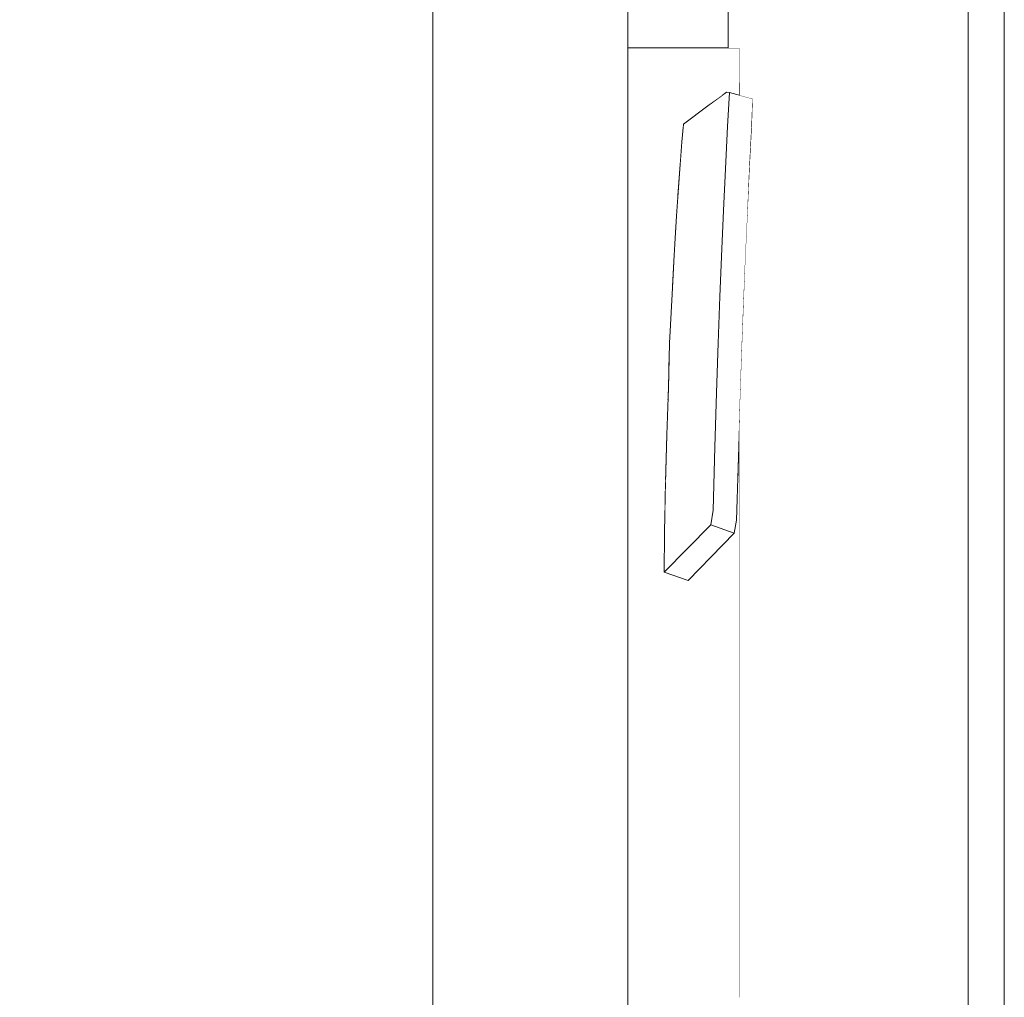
# Model space of a CAD drawing. Header units: millimetres. Extents: x 58537 to 97688, y -8921 to 14216.
# Tile 157 of 189: x 68957 to 69285, y 6156 to 6482. Entities that reach past the tile are written whole.
import ezdxf

# ---------------------------------------------------------------- set-up
doc = ezdxf.new("R2010")
doc.units = ezdxf.units.MM
doc.header["$MEASUREMENT"] = 0
doc.linetypes.add('Wipeout_Contour', pattern=[1000, 0, -1000])
for name, color, linetype in [('Nowe_A-Armatura', 7, 'Continuous'), ('Nowe_A-Wymiary-Zewnętrzne', 7, 'Continuous'), ('Nowe_Drzwi Archicad', 7, 'Continuous')]:
    doc.layers.add(name, color=color, linetype=linetype)
for name, color, linetype, lineweight in [('Nowe_A-Armatura_Nr_pióra__2', 8, 'Continuous', 13), ('Nowe_A-Wymiary-Zewnętrzne_Nr_pióra__46', 5, 'Continuous', 15), ('Nowe_Drzwi Archicad_Nr_pióra__3', 7, 'Continuous', 13)]:
    doc.layers.add(name, color=color, linetype=linetype, lineweight=lineweight)
doc.layers.add('Nowe_A-Wymiary-Zewnętrzne_Nr_pióra__45', color=7, linetype='Continuous', lineweight=15, true_color=0x40a5ff)
doc.layers.add('Nowe_A-Wymiary-Zewnętrzne_Nr_pióra__85', color=7, linetype='Continuous', lineweight=13, true_color=0x80c2ff)
doc.styles.add('STYL_AUTOMATYCZNY_2', font='arial.ttf')
doc.dimstyles.new('STYL_AUTOMATYCZNY__1', dxfattribs={"dimtxt": 125, "dimasz": 47.5, "dimexe": 0.18, "dimexo": 20, "dimgap": 0, "dimtad": 1, "dimdec": 1, "dimlfac": 0.1, "dimzin": 0, "dimdsep": 46, "dimtxsty": 'STYL_AUTOMATYCZNY_2', "dimblk": 'ARROWHEAD_11', "dimblk1": 'ARROWHEAD_11', "dimblk2": 'ARROWHEAD_11', "dimcen": 0.09, "dimclrd": 256, "dimclre": 256, "dimclrt": 5, "dimadec": 1, "dimazin": 0, "dimtfac": 1, "dimtdec": 4, "dimtmove": 0, "dimatfit": 3, "dimfxl": 0, "dimtolj": 1, "dimtzin": 0, "dimarcsym": 0})

# ---------------------------------------------------------------- blocks, each defined once
blk = doc.blocks.new('ElemPrzekroju_254')
at = {"color": 254, "linetype": 'Wipeout_Contour', "lineweight": 0, "ltscale": 208458.640925}
blk.add_wipeout([(69159.59, 6472.51), (69196.77, 6468.74), (69196.77, 6472.51)], dxfattribs=at).dxf.layer = 'Nowe_A-Armatura'
at = {"color": 254, "linetype": 'Wipeout_Contour', "lineweight": 0, "ltscale": 347393.641479}
blk.add_wipeout([(69190.96, 6456.65), (69159.59, 6456.65), (69178.06, 6446.22), (69178.14, 6447.14), (69186.29, 6453.18)], dxfattribs=at).dxf.layer = 'Nowe_A-Armatura'
at = {"color": 254, "linetype": 'Wipeout_Contour', "lineweight": 0, "ltscale": 208476.722615}
blk.add_wipeout([(69190.92, 6405.56), (69198.74, 6401.57), (69199.41, 6415.36)], dxfattribs=at).dxf.layer = 'Nowe_A-Armatura'
at = {"color": 254, "linetype": 'Wipeout_Contour', "lineweight": 0, "ltscale": 277865.759591}
blk.add_wipeout([(69159.59, 6406.26), (69174.39, 6391.8), (69174.98, 6403.47), (69175.15, 6406.26)], dxfattribs=at).dxf.layer = 'Nowe_A-Armatura'
at = {"color": 254, "linetype": 'Wipeout_Contour', "lineweight": 0, "ltscale": 277828.72964}
blk.add_wipeout([(69159.59, 6328.64), (69171.9, 6314.14), (69172.06, 6323.48), (69172.2, 6328.64)], dxfattribs=at).dxf.layer = 'Nowe_A-Armatura'
at = {"color": 254, "linetype": 'Wipeout_Contour', "lineweight": 0, "ltscale": 416886.513845}
blk.add_wipeout([(69184.14, 6299.71), (69196.77, 6284.83), (69196.77, 6328.64), (69196.24, 6328.64), (69195.82, 6315.19), (69195.02, 6310.87)], dxfattribs=at).dxf.layer = 'Nowe_A-Armatura'
at = {"color": 254, "linetype": 'Wipeout_Contour', "lineweight": 0, "ltscale": 1518707.271022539}
blk.add_wipeout([(68636.29, 6192.45), (68617.59, 6191.97), (68617.59, 5780), (69094.59, 5780), (68802.68, 6275.7), (68795.06, 6247.67), (68780.11, 6205.14), (68779.04, 6201.92), (68777.05, 6199.2), (68774.32, 6197.2), (68771.11, 6196.14), (68770.93, 6196.13), (68770.42, 6196.12), (68769.57, 6196.09), (68767.36, 6196.04), (68763.08, 6195.93), (68756.94, 6195.78), (68749.29, 6195.58), (68740.54, 6195.35), (68731.15, 6194.88), (68699.65, 6194.08), (68668.01, 6193.26)], dxfattribs=at).dxf.layer = 'Nowe_A-Armatura'
at = {"color": 254, "linetype": 'Wipeout_Contour', "lineweight": 0, "ltscale": 208391.576758}
blk.add_wipeout([(69159.59, 6240.5), (69196.77, 6198.82), (69196.77, 6240.5)], dxfattribs=at).dxf.layer = 'Nowe_A-Armatura'
at = {"color": 254, "linetype": 'Wipeout_Contour', "lineweight": 0, "ltscale": 1453548.133072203}
blk.add_wipeout([(68694.25, 6470), (68700.17, 6469), (68842.29, 6469), (68834.76, 6424.38), (68827.39, 6379.67), (68818.01, 6335.32), (68806.93, 6291.37), (68802.68, 6275.7), (69094.59, 5780), (69094.59, 6590), (69007.54, 6590), (69007.33, 6589.27), (69001.28, 6571.63), (68994.49, 6554.25), (68987.27, 6537.06), (68979.72, 6520), (68954.72, 6520), (68952.32, 6507), (68948.76, 6494.26), (68944.09, 6481.9), (68938.32, 6470)], dxfattribs=at).dxf.layer = 'Nowe_A-Armatura'
at = {"color": 254, "linetype": 'Wipeout_Contour', "lineweight": 0, "ltscale": 208422.17655}
blk.add_wipeout([(69196.77, 6468.74), (69159.59, 6472.51), (69159.59, 6468.74)], dxfattribs=at).dxf.layer = 'Nowe_A-Armatura'
at = {"color": 254, "linetype": 'Wipeout_Contour', "lineweight": 0, "ltscale": 347348.660258}
blk.add_wipeout([(69159.59, 6435.67), (69177.14, 6435.67), (69177.61, 6441.21), (69178.06, 6446.22), (69159.59, 6456.65)], dxfattribs=at).dxf.layer = 'Nowe_A-Armatura'
at = {"color": 254, "linetype": 'Wipeout_Contour', "lineweight": 0, "ltscale": 208471.934279}
blk.add_wipeout([(69191.48, 6418.29), (69190.92, 6405.56), (69199.41, 6415.36)], dxfattribs=at).dxf.layer = 'Nowe_A-Armatura'
at = {"color": 254, "linetype": 'Wipeout_Contour', "lineweight": 0, "ltscale": 416777.620912}
blk.add_wipeout([(69159.59, 6406.26), (69159.59, 6369.95), (69173.39, 6369.95), (69173.49, 6374.09), (69174.33, 6390.48), (69174.39, 6391.8)], dxfattribs=at).dxf.layer = 'Nowe_A-Armatura'
at = {"color": 254, "linetype": 'Wipeout_Contour', "lineweight": 0, "ltscale": 208470.501274}
blk.add_wipeout([(69198.74, 6401.57), (69190.23, 6389.7), (69198.1, 6385.28)], dxfattribs=at).dxf.layer = 'Nowe_A-Armatura'
at = {"color": 254, "linetype": 'Wipeout_Contour', "lineweight": 0, "ltscale": 555687.671262}
blk.add_wipeout([(69159.59, 6284.83), (69196.77, 6284.83), (69184.14, 6299.71), (69179.63, 6295.08), (69171.72, 6297.78), (69171.84, 6310.68), (69171.9, 6314.14), (69159.59, 6328.64)], dxfattribs=at).dxf.layer = 'Nowe_A-Armatura'
at = {"color": 254, "linetype": 'Wipeout_Contour', "lineweight": 0, "ltscale": 208351.723603}
blk.add_wipeout([(69196.77, 6198.82), (69159.59, 6240.5), (69159.59, 6198.82)], dxfattribs=at).dxf.layer = 'Nowe_A-Armatura'
at = {"color": 254, "linetype": 'Wipeout_Contour', "lineweight": 0, "ltscale": 277951.969621}
blk.add_wipeout([(69196.77, 6468.74), (69159.59, 6468.74), (69195, 6457.22), (69196.77, 6456.74)], dxfattribs=at).dxf.layer = 'Nowe_A-Armatura'
at = {"color": 254, "linetype": 'Wipeout_Contour', "lineweight": 0, "ltscale": 277882.317256}
blk.add_wipeout([(69159.59, 6435.67), (69176.18, 6422.54), (69176.85, 6432.16), (69177.14, 6435.67)], dxfattribs=at).dxf.layer = 'Nowe_A-Armatura'
at = {"color": 254, "linetype": 'Wipeout_Contour', "lineweight": 0, "ltscale": 208459.852151}
blk.add_wipeout([(69189.68, 6374.18), (69198.1, 6385.28), (69190.23, 6389.7)], dxfattribs=at).dxf.layer = 'Nowe_A-Armatura'
at = {"color": 254, "linetype": 'Wipeout_Contour', "lineweight": 0, "ltscale": 277846.535299}
blk.add_wipeout([(69159.59, 6369.95), (69172.97, 6355.08), (69173.1, 6359.11), (69173.39, 6369.95)], dxfattribs=at).dxf.layer = 'Nowe_A-Armatura'
at = {"color": 254, "linetype": 'Wipeout_Contour', "lineweight": 0, "ltscale": 277943.376948}
blk.add_wipeout([(69196.47, 6336.1), (69196.26, 6329.21), (69196.77, 6328.64), (69196.77, 6346.63)], dxfattribs=at).dxf.layer = 'Nowe_A-Armatura'
at = {"color": 254, "linetype": 'Wipeout_Contour', "lineweight": 0, "ltscale": 208403.300966}
blk.add_wipeout([(69159.59, 6284.83), (69196.77, 6240.5), (69196.77, 6284.83)], dxfattribs=at).dxf.layer = 'Nowe_A-Armatura'
at = {"color": 254, "linetype": 'Wipeout_Contour', "lineweight": 0, "ltscale": 208380.320152}
blk.add_wipeout([(69159.59, 6198.82), (69196.77, 6156.18), (69196.77, 6198.82)], dxfattribs=at).dxf.layer = 'Nowe_A-Armatura'
at = {"color": 254, "linetype": 'Wipeout_Contour', "lineweight": 0, "ltscale": 416895.258105}
blk.add_wipeout([(69159.59, 6456.65), (69190.96, 6456.65), (69192.42, 6457.73), (69193.41, 6457.65), (69195, 6457.22), (69159.59, 6468.74)], dxfattribs=at).dxf.layer = 'Nowe_A-Armatura'
at = {"color": 254, "linetype": 'Wipeout_Contour', "lineweight": 0, "ltscale": 208493.635013}
blk.add_wipeout([(69196.77, 6456.74), (69196.78, 6456.74), (69196.77, 6468.74)], dxfattribs=at).dxf.layer = 'Nowe_A-Armatura'
at = {"color": 254, "linetype": 'Wipeout_Contour', "lineweight": 0, "ltscale": 347331.145097}
blk.add_wipeout([(69159.59, 6435.67), (69159.59, 6406.26), (69175.15, 6406.26), (69175.77, 6416.58), (69176.18, 6422.54)], dxfattribs=at).dxf.layer = 'Nowe_A-Armatura'
at = {"color": 254, "linetype": 'Wipeout_Contour', "lineweight": 0, "ltscale": 347288.673433}
blk.add_wipeout([(69159.59, 6369.95), (69159.59, 6328.64), (69172.2, 6328.64), (69172.6, 6343.6), (69172.97, 6355.08)], dxfattribs=at).dxf.layer = 'Nowe_A-Armatura'
at = {"color": 254, "linetype": 'Wipeout_Contour', "lineweight": 0, "ltscale": 208456.149359}
blk.add_wipeout([(69196.24, 6328.64), (69196.77, 6328.64), (69196.26, 6329.21)], dxfattribs=at).dxf.layer = 'Nowe_A-Armatura'
at = {"color": 254, "linetype": 'Wipeout_Contour', "lineweight": 0, "ltscale": 208363.184682}
blk.add_wipeout([(69196.77, 6240.5), (69159.59, 6284.83), (69159.59, 6240.5)], dxfattribs=at).dxf.layer = 'Nowe_A-Armatura'
at = {"color": 254, "linetype": 'Wipeout_Contour', "lineweight": 0, "ltscale": 208340.404201}
blk.add_wipeout([(69196.77, 6156.18), (69159.59, 6198.82), (69159.59, 6156.18)], dxfattribs=at).dxf.layer = 'Nowe_A-Armatura'
at = {"layer": 'Nowe_A-Armatura_Nr_pióra__2', "color": 8, "linetype": 'Continuous', "lineweight": 13}
for p, q in [((69196.77, 6240.5), (69196.77, 6198.82)), ((69196.77, 6198.82), (69196.77, 6156.18))]:
    blk.add_line(p, q, dxfattribs=at)
at = {"color": 254, "linetype": 'Wipeout_Contour', "lineweight": 0, "ltscale": 277588.955688}
blk.add_wipeout([(69094.59, 5985.5), (69159.59, 5985.5), (69159.59, 6497), (69094.59, 5986.87)], dxfattribs=at).dxf.layer = 'Nowe_A-Armatura'
at = {"color": 254, "linetype": 'Wipeout_Contour', "lineweight": 0, "ltscale": 208493.385709}
blk.add_wipeout([(69196.81, 6456.73), (69196.77, 6467.36), (69196.78, 6456.74)], dxfattribs=at).dxf.layer = 'Nowe_A-Armatura'
at = {"color": 254, "linetype": 'Wipeout_Contour', "lineweight": 0, "ltscale": 208443.737264}
blk.add_wipeout([(69196.79, 6294.77), (69196.77, 6284.83), (69196.77, 6257.41)], dxfattribs=at).dxf.layer = 'Nowe_A-Armatura'
at = {"layer": 'Nowe_A-Armatura_Nr_pióra__2', "color": 8, "linetype": 'Continuous', "lineweight": 13}
blk.add_line((69196.77, 6257.41), (69196.77, 6240.5), dxfattribs=at)
at = {"color": 254, "linetype": 'Wipeout_Contour', "lineweight": 0, "ltscale": 208217.484536}
blk.add_wipeout([(69094.59, 6497), (69094.59, 5986.87), (69159.59, 6497)], dxfattribs=at).dxf.layer = 'Nowe_A-Armatura'
at = {"color": 254, "linetype": 'Wipeout_Contour', "lineweight": 0, "ltscale": 208494.653789}
blk.add_wipeout([(69196.77, 6472.51), (69196.77, 6468.74), (69196.78, 6451.03)], dxfattribs=at).dxf.layer = 'Nowe_A-Armatura'
at = {"color": 254, "linetype": 'Wipeout_Contour', "lineweight": 0, "ltscale": 208450.143128}
blk.add_wipeout([(69196.79, 6294.77), (69196.77, 6328.64), (69196.77, 6284.83)], dxfattribs=at).dxf.layer = 'Nowe_A-Armatura'
at = {"layer": 'Nowe_A-Armatura_Nr_pióra__2', "color": 8, "linetype": 'Continuous', "lineweight": 13}
for p, q in [((69094.59, 5780), (69094.59, 6590)), ((69159.59, 5985.5), (69159.59, 6497)), ((69196.77, 6472.51), (69159.59, 6472.51)), ((69196.77, 6472.51), (69196.77, 6468.74)), ((69196.77, 6468.74), (69196.77, 6467.26)), ((69196.79, 6294.77), (69196.77, 6257.41)), ((69196.77, 6284.83), (69196.77, 6257.41))]:
    blk.add_line(p, q, dxfattribs=at)
at = {"color": 254, "linetype": 'Wipeout_Contour', "lineweight": 0, "ltscale": 208487.523775}
blk.add_wipeout([(69200.95, 6446.91), (69193.41, 6457.65), (69192.81, 6446.27)], dxfattribs=at).dxf.layer = 'Nowe_A-Armatura'
at = {"color": 254, "linetype": 'Wipeout_Contour', "lineweight": 0, "ltscale": 208440.710939}
blk.add_wipeout([(69187.97, 6318.49), (69196.47, 6336.1), (69188.59, 6339.42)], dxfattribs=at).dxf.layer = 'Nowe_A-Armatura'
at = {"color": 254, "linetype": 'Wipeout_Contour', "lineweight": 0, "ltscale": 208481.631976}
blk.add_wipeout([(69200.15, 6431.5), (69192.81, 6446.27), (69192.11, 6432.22)], dxfattribs=at).dxf.layer = 'Nowe_A-Armatura'
at = {"color": 254, "linetype": 'Wipeout_Contour', "lineweight": 0, "ltscale": 208447.51505}
blk.add_wipeout([(69188.59, 6339.42), (69196.97, 6353.91), (69189.09, 6357.61)], dxfattribs=at).dxf.layer = 'Nowe_A-Armatura'
at = {"color": 254, "linetype": 'Wipeout_Contour', "lineweight": 0, "ltscale": 208434.354205}
blk.add_wipeout([(69187.19, 6313.61), (69195.82, 6315.19), (69187.97, 6318.49)], dxfattribs=at).dxf.layer = 'Nowe_A-Armatura'
at = {"color": 254, "linetype": 'Wipeout_Contour', "lineweight": 0, "ltscale": 208466.791554}
blk.add_wipeout([(69188.78, 6448.1), (69186.58, 6439.11), (69192.81, 6446.27)], dxfattribs=at).dxf.layer = 'Nowe_A-Armatura'
at = {"color": 254, "linetype": 'Wipeout_Contour', "lineweight": 0, "ltscale": 208475.508983}
blk.add_wipeout([(69199.41, 6415.36), (69192.11, 6432.22), (69191.48, 6418.29)], dxfattribs=at).dxf.layer = 'Nowe_A-Armatura'
at = {"color": 254, "linetype": 'Wipeout_Contour', "lineweight": 0, "ltscale": 208453.830856}
blk.add_wipeout([(69189.09, 6357.61), (69197.53, 6370.35), (69189.68, 6374.18)], dxfattribs=at).dxf.layer = 'Nowe_A-Armatura'
at = {"color": 254, "linetype": 'Wipeout_Contour', "lineweight": 0, "ltscale": 208439.897552}
blk.add_wipeout([(69195.82, 6315.19), (69187.19, 6313.61), (69195.02, 6310.87)], dxfattribs=at).dxf.layer = 'Nowe_A-Armatura'
at = {"color": 254, "linetype": 'Wipeout_Contour', "lineweight": 0, "ltscale": 208474.73306}
blk.add_wipeout([(69192.81, 6446.27), (69193.41, 6457.65), (69188.78, 6448.1)], dxfattribs=at).dxf.layer = 'Nowe_A-Armatura'
at = {"color": 254, "linetype": 'Wipeout_Contour', "lineweight": 0, "ltscale": 208440.290159}
blk.add_wipeout([(69186.58, 6439.11), (69175.77, 6416.58), (69184.98, 6421.67)], dxfattribs=at).dxf.layer = 'Nowe_A-Armatura'
at = {"color": 254, "linetype": 'Wipeout_Contour', "lineweight": 0, "ltscale": 208397.902469}
blk.add_wipeout([(69179.63, 6295.08), (69187.19, 6313.61), (69171.72, 6297.78)], dxfattribs=at).dxf.layer = 'Nowe_A-Armatura'
at = {"color": 254, "linetype": 'Wipeout_Contour', "lineweight": 0, "ltscale": 208433.960819}
blk.add_wipeout([(69175.77, 6416.58), (69186.58, 6439.11), (69176.85, 6432.16)], dxfattribs=at).dxf.layer = 'Nowe_A-Armatura'
at = {"color": 254, "linetype": 'Wipeout_Contour', "lineweight": 0, "ltscale": 208461.863319}
blk.add_wipeout([(69189.54, 6424.54), (69192.81, 6446.27), (69184.98, 6421.67)], dxfattribs=at).dxf.layer = 'Nowe_A-Armatura'
at = {"color": 254, "linetype": 'Wipeout_Contour', "lineweight": 0, "ltscale": 208435.961548}
blk.add_wipeout([(69176.85, 6432.16), (69183.87, 6445.63), (69177.61, 6441.21)], dxfattribs=at).dxf.layer = 'Nowe_A-Armatura'
at = {"color": 254, "linetype": 'Wipeout_Contour', "lineweight": 0, "ltscale": 208451.206961}
blk.add_wipeout([(69184.98, 6421.67), (69185.56, 6403.46), (69189.54, 6424.54)], dxfattribs=at).dxf.layer = 'Nowe_A-Armatura'
at = {"color": 254, "linetype": 'Wipeout_Contour', "lineweight": 0, "ltscale": 208441.77585}
blk.add_wipeout([(69178.14, 6447.14), (69177.61, 6441.21), (69186.29, 6453.18)], dxfattribs=at).dxf.layer = 'Nowe_A-Armatura'
at = {"color": 254, "linetype": 'Wipeout_Contour', "lineweight": 0, "ltscale": 208454.95436}
blk.add_wipeout([(69189.54, 6424.54), (69185.56, 6403.46), (69190.92, 6405.56)], dxfattribs=at).dxf.layer = 'Nowe_A-Armatura'
at = {"color": 254, "linetype": 'Wipeout_Contour', "lineweight": 0, "ltscale": 208444.079717}
blk.add_wipeout([(69176.85, 6432.16), (69186.58, 6439.11), (69183.87, 6445.63)], dxfattribs=at).dxf.layer = 'Nowe_A-Armatura'
at = {"color": 254, "linetype": 'Wipeout_Contour', "lineweight": 0, "ltscale": 208431.480379}
blk.add_wipeout([(69178.63, 6377.56), (69184.98, 6381.79), (69185.56, 6403.46)], dxfattribs=at).dxf.layer = 'Nowe_A-Armatura'
at = {"color": 254, "linetype": 'Wipeout_Contour', "lineweight": 0, "ltscale": 208461.16061}
blk.add_wipeout([(69186.29, 6453.18), (69186.58, 6439.11), (69188.78, 6448.1)], dxfattribs=at).dxf.layer = 'Nowe_A-Armatura'
at = {"color": 254, "linetype": 'Wipeout_Contour', "lineweight": 0, "ltscale": 208426.325557}
blk.add_wipeout([(69185.56, 6403.46), (69177.47, 6398), (69178.63, 6377.56)], dxfattribs=at).dxf.layer = 'Nowe_A-Armatura'
at = {"color": 254, "linetype": 'Wipeout_Contour', "lineweight": 0, "ltscale": 208455.249434}
blk.add_wipeout([(69183.87, 6445.63), (69186.58, 6439.11), (69186.29, 6453.18)], dxfattribs=at).dxf.layer = 'Nowe_A-Armatura'
at = {"color": 254, "linetype": 'Wipeout_Contour', "lineweight": 0, "ltscale": 208469.758158}
blk.add_wipeout([(69189.54, 6424.54), (69192.11, 6432.22), (69192.81, 6446.27)], dxfattribs=at).dxf.layer = 'Nowe_A-Armatura'
at = {"color": 254, "linetype": 'Wipeout_Contour', "lineweight": 0, "ltscale": 208452.371536}
blk.add_wipeout([(69185.56, 6403.46), (69190.23, 6389.7), (69190.92, 6405.56)], dxfattribs=at).dxf.layer = 'Nowe_A-Armatura'
at = {"color": 254, "linetype": 'Wipeout_Contour', "lineweight": 0, "ltscale": 208412.620337}
blk.add_wipeout([(69177.47, 6398), (69174.98, 6403.47), (69174.33, 6390.48)], dxfattribs=at).dxf.layer = 'Nowe_A-Armatura'
at = {"color": 254, "linetype": 'Wipeout_Contour', "lineweight": 0, "ltscale": 208418.734195}
blk.add_wipeout([(69186.03, 6359.88), (69178.63, 6377.56), (69177.48, 6354.12)], dxfattribs=at).dxf.layer = 'Nowe_A-Armatura'
at = {"color": 254, "linetype": 'Wipeout_Contour', "lineweight": 0, "ltscale": 208468.40015}
blk.add_wipeout([(69192.42, 6457.73), (69186.29, 6453.18), (69188.78, 6448.1)], dxfattribs=at).dxf.layer = 'Nowe_A-Armatura'
at = {"color": 254, "linetype": 'Wipeout_Contour', "lineweight": 0, "ltscale": 208462.308755}
blk.add_wipeout([(69191.48, 6418.29), (69189.54, 6424.54), (69190.92, 6405.56)], dxfattribs=at).dxf.layer = 'Nowe_A-Armatura'
at = {"color": 254, "linetype": 'Wipeout_Contour', "lineweight": 0, "ltscale": 208444.973876}
blk.add_wipeout([(69185.56, 6403.46), (69184.98, 6381.79), (69190.23, 6389.7)], dxfattribs=at).dxf.layer = 'Nowe_A-Armatura'
at = {"color": 254, "linetype": 'Wipeout_Contour', "lineweight": 0, "ltscale": 208475.568484}
blk.add_wipeout([(69188.78, 6448.1), (69193.41, 6457.65), (69192.42, 6457.73)], dxfattribs=at).dxf.layer = 'Nowe_A-Armatura'
at = {"color": 254, "linetype": 'Wipeout_Contour', "lineweight": 0, "ltscale": 208465.885069}
blk.add_wipeout([(69191.48, 6418.29), (69192.11, 6432.22), (69189.54, 6424.54)], dxfattribs=at).dxf.layer = 'Nowe_A-Armatura'
at = {"color": 254, "linetype": 'Wipeout_Contour', "lineweight": 0, "ltscale": 208426.261132}
blk.add_wipeout([(69175.77, 6416.58), (69174.98, 6403.47), (69184.98, 6421.67)], dxfattribs=at).dxf.layer = 'Nowe_A-Armatura'
at = {"color": 254, "linetype": 'Wipeout_Contour', "lineweight": 0, "ltscale": 208428.063845}
blk.add_wipeout([(69178.63, 6377.56), (69186.03, 6359.88), (69184.98, 6381.79)], dxfattribs=at).dxf.layer = 'Nowe_A-Armatura'
at = {"color": 254, "linetype": 'Wipeout_Contour', "lineweight": 0, "ltscale": 208495.943152}
blk.add_wipeout([(69200.95, 6446.91), (69201.22, 6455.53), (69193.41, 6457.65)], dxfattribs=at).dxf.layer = 'Nowe_A-Armatura'
at = {"color": 254, "linetype": 'Wipeout_Contour', "lineweight": 0, "ltscale": 208408.443788}
blk.add_wipeout([(69173.49, 6374.09), (69177.47, 6398), (69174.33, 6390.48)], dxfattribs=at).dxf.layer = 'Nowe_A-Armatura'
at = {"color": 254, "linetype": 'Wipeout_Contour', "lineweight": 0, "ltscale": 208427.877997}
blk.add_wipeout([(69186.03, 6359.88), (69182.59, 6332.86), (69188.59, 6339.42)], dxfattribs=at).dxf.layer = 'Nowe_A-Armatura'
at = {"layer": 'Nowe_A-Armatura_Nr_pióra__2', "color": 8, "linetype": 'Continuous', "lineweight": 13}
for p, q in [((69196.77, 6468.74), (69196.77, 6456.74)), ((69196.77, 6468.09), (69196.81, 6456.73)), ((69196.77, 6467.26), (69196.78, 6456.74)), ((69193.41, 6457.65), (69192.42, 6457.73)), ((69201.22, 6455.53), (69193.41, 6457.65))]:
    blk.add_line(p, q, dxfattribs=at)
at = {"color": 254, "linetype": 'Wipeout_Contour', "lineweight": 0, "ltscale": 208491.07365}
blk.add_wipeout([(69200.15, 6431.5), (69200.95, 6446.91), (69192.81, 6446.27)], dxfattribs=at).dxf.layer = 'Nowe_A-Armatura'
at = {"color": 254, "linetype": 'Wipeout_Contour', "lineweight": 0, "ltscale": 208418.182051}
blk.add_wipeout([(69182.59, 6332.86), (69186.03, 6359.88), (69177.48, 6354.12)], dxfattribs=at).dxf.layer = 'Nowe_A-Armatura'
at = {"layer": 'Nowe_A-Armatura_Nr_pióra__2', "color": 8, "linetype": 'Continuous', "lineweight": 13}
blk.add_line((69200.95, 6446.91), (69201.22, 6455.53), dxfattribs=at)
at = {"color": 254, "linetype": 'Wipeout_Contour', "lineweight": 0, "ltscale": 208484.609311}
blk.add_wipeout([(69199.41, 6415.36), (69200.15, 6431.5), (69192.11, 6432.22)], dxfattribs=at).dxf.layer = 'Nowe_A-Armatura'
at = {"color": 254, "linetype": 'Wipeout_Contour', "lineweight": 0, "ltscale": 208444.677869}
blk.add_wipeout([(69189.68, 6374.18), (69190.23, 6389.7), (69186.03, 6359.88)], dxfattribs=at).dxf.layer = 'Nowe_A-Armatura'
at = {"color": 254, "linetype": 'Wipeout_Contour', "lineweight": 0, "ltscale": 208396.756617}
blk.add_wipeout([(69172.6, 6343.6), (69177.48, 6354.12), (69173.1, 6359.11)], dxfattribs=at).dxf.layer = 'Nowe_A-Armatura'
at = {"color": 254, "linetype": 'Wipeout_Contour', "lineweight": 0, "ltscale": 208401.690017}
blk.add_wipeout([(69182.59, 6332.86), (69171.84, 6310.68), (69182.94, 6322.12)], dxfattribs=at).dxf.layer = 'Nowe_A-Armatura'
at = {"layer": 'Nowe_A-Armatura_Nr_pióra__2', "color": 8, "linetype": 'Continuous', "lineweight": 13}
for p, q in [((69200.15, 6431.5), (69200.95, 6446.91)), ((69199.41, 6415.36), (69200.15, 6431.5))]:
    blk.add_line(p, q, dxfattribs=at)
at = {"color": 254, "linetype": 'Wipeout_Contour', "lineweight": 0, "ltscale": 208460.695092}
blk.add_wipeout([(69184.98, 6421.67), (69192.81, 6446.27), (69186.58, 6439.11)], dxfattribs=at).dxf.layer = 'Nowe_A-Armatura'
at = {"color": 254, "linetype": 'Wipeout_Contour', "lineweight": 0, "ltscale": 208436.399714}
blk.add_wipeout([(69189.09, 6357.61), (69186.03, 6359.88), (69188.59, 6339.42)], dxfattribs=at).dxf.layer = 'Nowe_A-Armatura'
at = {"color": 254, "linetype": 'Wipeout_Contour', "lineweight": 0, "ltscale": 208391.927282}
blk.add_wipeout([(69171.84, 6310.68), (69182.59, 6332.86), (69172.06, 6323.48)], dxfattribs=at).dxf.layer = 'Nowe_A-Armatura'
at = {"layer": 'Nowe_A-Armatura_Nr_pióra__2', "color": 8, "linetype": 'Continuous', "lineweight": 13}
for p, q in [((69192.81, 6446.27), (69193.41, 6457.65)), ((69192.11, 6432.22), (69192.81, 6446.27)), ((69191.48, 6418.29), (69192.11, 6432.22))]:
    blk.add_line(p, q, dxfattribs=at)
at = {"color": 254, "linetype": 'Wipeout_Contour', "lineweight": 0, "ltscale": 208446.666888}
blk.add_wipeout([(69186.29, 6453.18), (69177.61, 6441.21), (69183.87, 6445.63)], dxfattribs=at).dxf.layer = 'Nowe_A-Armatura'
at = {"color": 254, "linetype": 'Wipeout_Contour', "lineweight": 0, "ltscale": 208426.028046}
blk.add_wipeout([(69177.47, 6398), (69184.98, 6421.67), (69174.98, 6403.47)], dxfattribs=at).dxf.layer = 'Nowe_A-Armatura'
at = {"color": 254, "linetype": 'Wipeout_Contour', "lineweight": 0, "ltscale": 208440.590035}
blk.add_wipeout([(69186.03, 6359.88), (69189.09, 6357.61), (69189.68, 6374.18)], dxfattribs=at).dxf.layer = 'Nowe_A-Armatura'
at = {"color": 254, "linetype": 'Wipeout_Contour', "lineweight": 0, "ltscale": 208403.408993}
blk.add_wipeout([(69177.48, 6354.12), (69172.6, 6343.6), (69182.59, 6332.86)], dxfattribs=at).dxf.layer = 'Nowe_A-Armatura'
at = {"color": 254, "linetype": 'Wipeout_Contour', "lineweight": 0, "ltscale": 208421.428291}
blk.add_wipeout([(69182.94, 6322.12), (69187.19, 6313.61), (69187.97, 6318.49)], dxfattribs=at).dxf.layer = 'Nowe_A-Armatura'
at = {"layer": 'Nowe_A-Armatura_Nr_pióra__2', "color": 8, "linetype": 'Continuous', "lineweight": 13}
for p, q in [((69192.42, 6457.73), (69186.29, 6453.18)), ((69186.29, 6453.18), (69178.14, 6447.14)), ((69178.14, 6447.14), (69177.61, 6441.21)), ((69177.61, 6441.21), (69176.85, 6432.16)), ((69175.77, 6416.58), (69174.98, 6403.47))]:
    blk.add_line(p, q, dxfattribs=at)
at = {"color": 254, "linetype": 'Wipeout_Contour', "lineweight": 0, "ltscale": 208435.879926}
blk.add_wipeout([(69184.98, 6421.67), (69177.47, 6398), (69185.56, 6403.46)], dxfattribs=at).dxf.layer = 'Nowe_A-Armatura'
at = {"color": 254, "linetype": 'Wipeout_Contour', "lineweight": 0, "ltscale": 208441.384858}
blk.add_wipeout([(69186.03, 6359.88), (69190.23, 6389.7), (69184.98, 6381.79)], dxfattribs=at).dxf.layer = 'Nowe_A-Armatura'
at = {"color": 254, "linetype": 'Wipeout_Contour', "lineweight": 0, "ltscale": 208400.407612}
blk.add_wipeout([(69177.48, 6354.12), (69173.49, 6374.09), (69173.1, 6359.11)], dxfattribs=at).dxf.layer = 'Nowe_A-Armatura'
at = {"color": 254, "linetype": 'Wipeout_Contour', "lineweight": 0, "ltscale": 208425.756526}
blk.add_wipeout([(69187.97, 6318.49), (69188.59, 6339.42), (69182.59, 6332.86)], dxfattribs=at).dxf.layer = 'Nowe_A-Armatura'
at = {"layer": 'Nowe_A-Armatura_Nr_pióra__2', "color": 8, "linetype": 'Continuous', "lineweight": 13}
blk.add_line((69176.85, 6432.16), (69175.77, 6416.58), dxfattribs=at)
at = {"color": 254, "linetype": 'Wipeout_Contour', "lineweight": 0, "ltscale": 208466.101482}
blk.add_wipeout([(69198.74, 6401.57), (69190.92, 6405.56), (69190.23, 6389.7)], dxfattribs=at).dxf.layer = 'Nowe_A-Armatura'
at = {"color": 254, "linetype": 'Wipeout_Contour', "lineweight": 0, "ltscale": 208464.441337}
blk.add_wipeout([(69189.68, 6374.18), (69197.53, 6370.35), (69198.1, 6385.28)], dxfattribs=at).dxf.layer = 'Nowe_A-Armatura'
at = {"color": 254, "linetype": 'Wipeout_Contour', "lineweight": 0, "ltscale": 208406.970085}
blk.add_wipeout([(69173.49, 6374.09), (69177.48, 6354.12), (69178.63, 6377.56)], dxfattribs=at).dxf.layer = 'Nowe_A-Armatura'
at = {"color": 254, "linetype": 'Wipeout_Contour', "lineweight": 0, "ltscale": 208444.797734}
blk.add_wipeout([(69187.97, 6318.49), (69195.82, 6315.19), (69196.47, 6336.1)], dxfattribs=at).dxf.layer = 'Nowe_A-Armatura'
at = {"layer": 'Nowe_A-Armatura_Nr_pióra__2', "color": 8, "linetype": 'Continuous', "lineweight": 13}
for p, q in [((69190.92, 6405.56), (69191.48, 6418.29)), ((69198.74, 6401.57), (69199.41, 6415.36)), ((69190.92, 6405.56), (69190.23, 6389.7)), ((69198.1, 6385.28), (69198.74, 6401.57)), ((69189.68, 6374.18), (69190.23, 6389.7)), ((69196.77, 6328.64), (69196.77, 6284.83)), ((69196.79, 6294.77), (69196.77, 6328.64))]:
    blk.add_line(p, q, dxfattribs=at)
at = {"color": 254, "linetype": 'Wipeout_Contour', "lineweight": 0, "ltscale": 208410.924102}
blk.add_wipeout([(69177.47, 6398), (69173.49, 6374.09), (69178.63, 6377.56)], dxfattribs=at).dxf.layer = 'Nowe_A-Armatura'
at = {"color": 254, "linetype": 'Wipeout_Contour', "lineweight": 0, "ltscale": 208451.973706}
blk.add_wipeout([(69188.59, 6339.42), (69196.47, 6336.1), (69196.97, 6353.91)], dxfattribs=at).dxf.layer = 'Nowe_A-Armatura'
at = {"color": 254, "linetype": 'Wipeout_Contour', "lineweight": 0, "ltscale": 208419.344988}
blk.add_wipeout([(69182.94, 6322.12), (69187.97, 6318.49), (69182.59, 6332.86)], dxfattribs=at).dxf.layer = 'Nowe_A-Armatura'
at = {"color": 254, "linetype": 'Wipeout_Contour', "lineweight": 0, "ltscale": 208422.383088}
blk.add_wipeout([(69179.63, 6295.08), (69195.02, 6310.87), (69187.19, 6313.61)], dxfattribs=at).dxf.layer = 'Nowe_A-Armatura'
at = {"layer": 'Nowe_A-Armatura_Nr_pióra__2', "color": 8, "linetype": 'Continuous', "lineweight": 13}
for p, q in [((69174.98, 6403.47), (69174.33, 6390.48)), ((69174.33, 6390.48), (69173.49, 6374.09)), ((69173.49, 6374.09), (69173.1, 6359.11)), ((69196.77, 6346.63), (69196.77, 6328.64)), ((69195.82, 6315.19), (69196.47, 6336.1)), ((69195.02, 6310.87), (69195.82, 6315.19))]:
    blk.add_line(p, q, dxfattribs=at)
at = {"color": 254, "linetype": 'Wipeout_Contour', "lineweight": 0, "ltscale": 208458.327414}
blk.add_wipeout([(69189.09, 6357.61), (69196.97, 6353.91), (69197.53, 6370.35)], dxfattribs=at).dxf.layer = 'Nowe_A-Armatura'
at = {"color": 254, "linetype": 'Wipeout_Contour', "lineweight": 0, "ltscale": 208395.648601}
blk.add_wipeout([(69182.59, 6332.86), (69172.6, 6343.6), (69172.06, 6323.48)], dxfattribs=at).dxf.layer = 'Nowe_A-Armatura'
at = {"color": 254, "linetype": 'Wipeout_Contour', "lineweight": 0, "ltscale": 208392.116115}
blk.add_wipeout([(69187.19, 6313.61), (69171.84, 6310.68), (69171.72, 6297.78)], dxfattribs=at).dxf.layer = 'Nowe_A-Armatura'
at = {"layer": 'Nowe_A-Armatura_Nr_pióra__2', "color": 8, "linetype": 'Continuous', "lineweight": 13}
for p, q in [((69197.53, 6370.35), (69198.1, 6385.28)), ((69189.09, 6357.61), (69189.68, 6374.18)), ((69196.97, 6353.91), (69197.53, 6370.35)), ((69173.1, 6359.11), (69172.6, 6343.6)), ((69188.59, 6339.42), (69189.09, 6357.61)), ((69196.47, 6336.1), (69196.97, 6353.91)), ((69179.63, 6295.08), (69171.72, 6297.78))]:
    blk.add_line(p, q, dxfattribs=at)
at = {"color": 254, "linetype": 'Wipeout_Contour', "lineweight": 0, "ltscale": 208404.741411}
blk.add_wipeout([(69182.94, 6322.12), (69171.84, 6310.68), (69187.19, 6313.61)], dxfattribs=at).dxf.layer = 'Nowe_A-Armatura'
at = {"layer": 'Nowe_A-Armatura_Nr_pióra__2', "color": 8, "linetype": 'Continuous', "lineweight": 13}
for p, q in [((69172.6, 6343.6), (69172.06, 6323.48)), ((69187.97, 6318.49), (69188.59, 6339.42)), ((69172.06, 6323.48), (69171.84, 6310.68)), ((69187.19, 6313.61), (69187.97, 6318.49)), ((69171.72, 6297.78), (69187.19, 6313.61)), ((69195.02, 6310.87), (69187.19, 6313.61)), ((69171.84, 6310.68), (69171.72, 6297.78)), ((69179.63, 6295.08), (69195.02, 6310.87))]:
    blk.add_line(p, q, dxfattribs=at)
blk = doc.blocks.new('ElemPrzekroju_258')
at = {"color": 254, "linetype": 'Wipeout_Contour', "lineweight": 0, "ltscale": 278475.563757}
blk.add_wipeout([(69273.07, 7817), (69273.07, 5780), (69285.07, 5780), (69285.07, 7805)], dxfattribs=at).dxf.layer = 'Nowe_Drzwi Archicad'
at = {"layer": 'Nowe_Drzwi Archicad_Nr_pióra__3', "color": 7, "linetype": 'Continuous', "lineweight": 13}
blk.add_line((69285.07, 5780), (69285.07, 7805), dxfattribs=at)
at = {"color": 254, "linetype": 'Wipeout_Contour', "lineweight": 0, "ltscale": 1737484.804998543}
blk.add_wipeout([(69193.07, 5780), (69273.07, 5780), (69273.07, 7817), (69193.07, 7897), (69193.07, 6472.51), (69196.77, 6472.51), (69196.77, 6467.36), (69196.81, 6456.73), (69201.22, 6455.53), (69200.95, 6446.91), (69200.15, 6431.5), (69199.41, 6415.36), (69198.74, 6401.57), (69198.1, 6385.28), (69197.53, 6370.35), (69196.97, 6353.91), (69196.77, 6346.63), (69196.77, 6328.64), (69196.79, 6294.77), (69196.77, 6257.41), (69196.77, 6040.3), (69196.79, 6037.12), (69196.77, 6012.76), (69196.77, 6008.49), (69193.07, 6008.49)], dxfattribs=at).dxf.layer = 'Nowe_Drzwi Archicad'
at = {"layer": 'Nowe_Drzwi Archicad_Nr_pióra__3', "color": 7, "linetype": 'Continuous', "lineweight": 13}
for p, q in [((69193.07, 7897), (69193.07, 6472.51)), ((69273.07, 5780), (69273.07, 7817))]:
    blk.add_line(p, q, dxfattribs=at)
blk = doc.blocks.new('*D980')
at = {"layer": 'Nowe_A-Wymiary-Zewnętrzne_Nr_pióra__45', "linetype": 'Continuous', "lineweight": 15, "true_color": 0x40a5ff}
for points in [[(66434, 8320), (66434.95, 8315.22), (66437.66, 8311.16), (66441.72, 8308.45), (66446.5, 8307.5), (66451.28, 8308.45), (66455.34, 8311.16), (66458.05, 8315.22), (66459, 8320), (66458.05, 8324.78), (66455.34, 8328.84), (66451.28, 8331.55), (66446.5, 8332.5), (66441.72, 8331.55), (66437.66, 8328.84), (66434.95, 8324.78)], [(66434, 5780), (66434.95, 5775.22), (66437.66, 5771.16), (66441.72, 5768.45), (66446.5, 5767.5), (66451.28, 5768.45), (66455.34, 5771.16), (66458.05, 5775.22), (66459, 5780), (66458.05, 5784.78), (66455.34, 5788.84), (66451.28, 5791.55), (66446.5, 5792.5), (66441.72, 5791.55), (66437.66, 5788.84), (66434.95, 5784.78)]]:
    blk.add_hatch(color=161, dxfattribs=at).paths.add_polyline_path(points)
at = {"layer": 'Nowe_A-Wymiary-Zewnętrzne_Nr_pióra__45', "color": 161, "linetype": 'Continuous', "lineweight": 15, "true_color": 0x40a5ff}
for centre in [(66446.5, 8320), (66446.5, 5780)]:
    blk.add_circle(centre, 12.5, dxfattribs=at)
at = {"layer": 'Nowe_A-Wymiary-Zewnętrzne_Nr_pióra__85', "color": 151, "linetype": 'Continuous', "lineweight": 13, "true_color": 0x80c2ff}
for p, q in [((66446.5, 5792.5), (66446.5, 8307.5)), ((66434, 5780), (66399.62, 5780)), ((66493.37, 5780), (66459, 5780))]:
    blk.add_line(p, q, dxfattribs=at)
at = {"layer": 'Nowe_A-Wymiary-Zewnętrzne_Nr_pióra__46', "color": 5, "lineweight": 15, "char_height": 125, "attachment_point": 7, "rotation": 90, "style": 'STYL_AUTOMATYCZNY_2'}
for s, insert in [('\\A1;{\\pql;\\fArial|b0|i0|c238|p0;\\W1.000000;21,0}', (66421.5, 7973.85)), ('\\A1;{\\pql;\\fArial|b0|i0|c238|p0;\\W1.000000;254,0}', (66421.5, 6835.5)), ('\\A1;{\\pql;\\fArial|b0|i0|c238|p0;\\W1.000000;14,0}', (66421.5, 5792.5))]:
    blk.add_mtext(s, dxfattribs=dict(at, insert=insert))
blk = doc.blocks.new('ARROWHEAD_11')
at = {"color": 0, "linetype": 'Continuous', "lineweight": 0}
blk.add_line((0, 0), (-1, 0), dxfattribs=at)
at = {"color": 0, "linetype": 'Continuous', "lineweight": 0, "const_width": 0.25, "flags": 128}
blk.add_lwpolyline([(-0.125, 0, 1), (0.125, 0, 1)], format="xyb", close=True, dxfattribs=at)
blk = doc.blocks.new('*D1021')
at = {"layer": 'Nowe_A-Wymiary-Zewnętrzne_Nr_pióra__45', "linetype": 'Continuous', "lineweight": 15, "true_color": 0x40a5ff}
for points in [[(93173.54, 7980), (93174.49, 7975.22), (93177.2, 7971.16), (93181.25, 7968.45), (93186.04, 7967.5), (93190.82, 7968.45), (93194.88, 7971.16), (93197.59, 7975.22), (93198.54, 7980), (93197.59, 7984.78), (93194.88, 7988.84), (93190.82, 7991.55), (93186.04, 7992.5), (93181.25, 7991.55), (93177.2, 7988.84), (93174.49, 7984.78)], [(93173.54, 5780), (93174.49, 5775.22), (93177.2, 5771.16), (93181.25, 5768.45), (93186.04, 5767.5), (93190.82, 5768.45), (93194.88, 5771.16), (93197.59, 5775.22), (93198.54, 5780), (93197.59, 5784.78), (93194.88, 5788.84), (93190.82, 5791.55), (93186.04, 5792.5), (93181.25, 5791.55), (93177.2, 5788.84), (93174.49, 5784.78)]]:
    blk.add_hatch(color=161, dxfattribs=at).paths.add_polyline_path(points)
at = {"layer": 'Nowe_A-Wymiary-Zewnętrzne_Nr_pióra__45', "color": 161, "linetype": 'Continuous', "lineweight": 15, "true_color": 0x40a5ff}
for centre in [(93186.04, 7980), (93186.04, 5780)]:
    blk.add_circle(centre, 12.5, dxfattribs=at)
at = {"layer": 'Nowe_A-Wymiary-Zewnętrzne_Nr_pióra__85', "color": 151, "linetype": 'Continuous', "lineweight": 13, "true_color": 0x80c2ff}
for p, q in [((93173.54, 7980), (93139.16, 7980)), ((93232.91, 7980), (93198.54, 7980)), ((93186.04, 5792.5), (93186.04, 7967.5)), ((93173.54, 5780), (93139.16, 5780)), ((93232.91, 5780), (93198.54, 5780))]:
    blk.add_line(p, q, dxfattribs=at)
at = {"layer": 'Nowe_A-Wymiary-Zewnętrzne_Nr_pióra__46', "color": 5, "lineweight": 15, "char_height": 125, "attachment_point": 7, "rotation": 90, "style": 'STYL_AUTOMATYCZNY_2'}
for s, insert in [('\\A1;{\\pql;\\fArial|b0|i0|c238|p0;\\W1.000000;220,0}', (93161.04, 6832.33)), ('\\A1;{\\pql;\\fArial|b0|i0|c238|p0;\\W1.000000;14,0}', (93161.04, 5792.5))]:
    blk.add_mtext(s, dxfattribs=dict(at, insert=insert))
blk = doc.blocks.new('*D1027')
at = {"layer": 'Nowe_A-Wymiary-Zewnętrzne_Nr_pióra__45', "linetype": 'Continuous', "lineweight": 15, "true_color": 0x40a5ff}
for points in [[(93506.73, 12845.37), (93507.68, 12840.59), (93510.39, 12836.54), (93514.45, 12833.83), (93519.23, 12832.87), (93524.01, 12833.83), (93528.07, 12836.54), (93530.78, 12840.59), (93531.73, 12845.37), (93530.78, 12850.16), (93528.07, 12854.21), (93524.01, 12856.92), (93519.23, 12857.87), (93514.45, 12856.92), (93510.39, 12854.21), (93507.68, 12850.16)], [(93506.73, -450), (93507.68, -454.78), (93510.39, -458.84), (93514.45, -461.55), (93519.23, -462.5), (93524.01, -461.55), (93528.07, -458.84), (93530.78, -454.78), (93531.73, -450), (93530.78, -445.22), (93528.07, -441.16), (93524.01, -438.45), (93519.23, -437.5), (93514.45, -438.45), (93510.39, -441.16), (93507.68, -445.22)]]:
    blk.add_hatch(color=161, dxfattribs=at).paths.add_polyline_path(points)
at = {"layer": 'Nowe_A-Wymiary-Zewnętrzne_Nr_pióra__45', "color": 161, "linetype": 'Continuous', "lineweight": 15, "true_color": 0x40a5ff}
for centre in [(93519.23, 12845.37), (93519.23, -450)]:
    blk.add_circle(centre, 12.5, dxfattribs=at)
at = {"layer": 'Nowe_A-Wymiary-Zewnętrzne_Nr_pióra__85', "color": 151, "linetype": 'Continuous', "lineweight": 13, "true_color": 0x80c2ff}
for p, q in [((93519.23, 12857.87), (93519.23, 12870.37)), ((93506.73, 12845.37), (93472.36, 12845.37)), ((93566.11, 12845.37), (93531.73, 12845.37)), ((93519.23, -437.5), (93519.23, 12832.87)), ((93506.73, -450), (93472.36, -450)), ((93566.11, -450), (93531.73, -450)), ((93519.23, -475), (93519.23, -462.5))]:
    blk.add_line(p, q, dxfattribs=at)
at = {"layer": 'Nowe_A-Wymiary-Zewnętrzne_Nr_pióra__46', "color": 5, "lineweight": 15, "insert": (93494.23, 5911.71), "char_height": 125, "attachment_point": 7, "rotation": 90, "style": 'STYL_AUTOMATYCZNY_2'}
blk.add_mtext('\\A1;{\\pql;\\fArial|b0|i0|c238|p0;\\W1.000000;1\xa0329,5}', dxfattribs=at)
blk = doc.blocks.new('*D1039')
at = {"layer": 'Nowe_A-Wymiary-Zewnętrzne_Nr_pióra__45', "linetype": 'Continuous', "lineweight": 15, "true_color": 0x40a5ff}
for points in [[(90228.51, 8320), (90229.46, 8315.22), (90232.17, 8311.16), (90236.23, 8308.45), (90241.01, 8307.5), (90245.79, 8308.45), (90249.85, 8311.16), (90252.56, 8315.22), (90253.51, 8320), (90252.56, 8324.78), (90249.85, 8328.84), (90245.79, 8331.55), (90241.01, 8332.5), (90236.23, 8331.55), (90232.17, 8328.84), (90229.46, 8324.78)], [(90228.51, 5780), (90229.46, 5775.22), (90232.17, 5771.16), (90236.23, 5768.45), (90241.01, 5767.5), (90245.79, 5768.45), (90249.85, 5771.16), (90252.56, 5775.22), (90253.51, 5780), (90252.56, 5784.78), (90249.85, 5788.84), (90245.79, 5791.55), (90241.01, 5792.5), (90236.23, 5791.55), (90232.17, 5788.84), (90229.46, 5784.78)]]:
    blk.add_hatch(color=161, dxfattribs=at).paths.add_polyline_path(points)
at = {"layer": 'Nowe_A-Wymiary-Zewnętrzne_Nr_pióra__45', "color": 161, "linetype": 'Continuous', "lineweight": 15, "true_color": 0x40a5ff}
for centre in [(90241.01, 8320), (90241.01, 5780)]:
    blk.add_circle(centre, 12.5, dxfattribs=at)
at = {"layer": 'Nowe_A-Wymiary-Zewnętrzne_Nr_pióra__85', "color": 151, "linetype": 'Continuous', "lineweight": 13, "true_color": 0x80c2ff}
for p, q in [((90241.01, 5792.5), (90241.01, 8307.5)), ((90228.51, 5780), (90194.13, 5780)), ((90287.88, 5780), (90253.51, 5780))]:
    blk.add_line(p, q, dxfattribs=at)
at = {"layer": 'Nowe_A-Wymiary-Zewnętrzne_Nr_pióra__46', "color": 5, "lineweight": 15, "char_height": 125, "attachment_point": 7, "rotation": 90, "style": 'STYL_AUTOMATYCZNY_2'}
for s, insert in [('\\A1;{\\pql;\\fArial|b0|i0|c238|p0;\\W1.000000;21,0}', (90216.01, 7973.85)), ('\\A1;{\\pql;\\fArial|b0|i0|c238|p0;\\W1.000000;254,0}', (90216.01, 6835.5)), ('\\A1;{\\pql;\\fArial|b0|i0|c238|p0;\\W1.000000;14,0}', (90216.01, 5792.5))]:
    blk.add_mtext(s, dxfattribs=dict(at, insert=insert))

msp = doc.modelspace()

# ---------------------------------------------------------------- block references
at = {"layer": 'Nowe_A-Armatura', "lineweight": 0}
msp.add_blockref('ElemPrzekroju_254', (0, 0), dxfattribs=at)

# ---------------------------------------------------------------- next in the draw order: block references
at = {"layer": 'Nowe_Drzwi Archicad', "lineweight": 0}
msp.add_blockref('ElemPrzekroju_258', (0, 0), dxfattribs=at)

# ---------------------------------------------------------------- next in the draw order: dimensions: what is measured, and where the dimension line sits
at = {"layer": 'Nowe_A-Wymiary-Zewnętrzne', "color": 151, "linetype": 'Continuous', "lineweight": 13, "true_color": 0x80c2ff}
for base, p1, p2, picture, middle in [((93519.23, 12845.37), (63041.84, -450), (64717.21, 12845.37), '*D1027', (93431.73, 6192.83)), ((66446.5, 8320), (58537.27, 5780), (78005.07, 8320), '*D980', (66359, 7044.89)), ((90241.01, 8320), (58537.27, 5780), (78005.07, 8320), '*D1039', (90153.51, 7044.89)), ((93186.04, 7980), (58537.27, 5780), (64770.07, 7980), '*D1021', (93098.54, 7041.72))]:
    dim = msp.add_linear_dim(base=base, p1=p1, p2=p2, angle=90, dimstyle='STYL_AUTOMATYCZNY__1', dxfattribs=at)
    dim.commit()
    dim.dimension.update_dxf_attribs({"geometry": picture, "text_midpoint": middle, "dimtype": 160, "text_rotation": 90})

doc.saveas('drawing.dxf')
